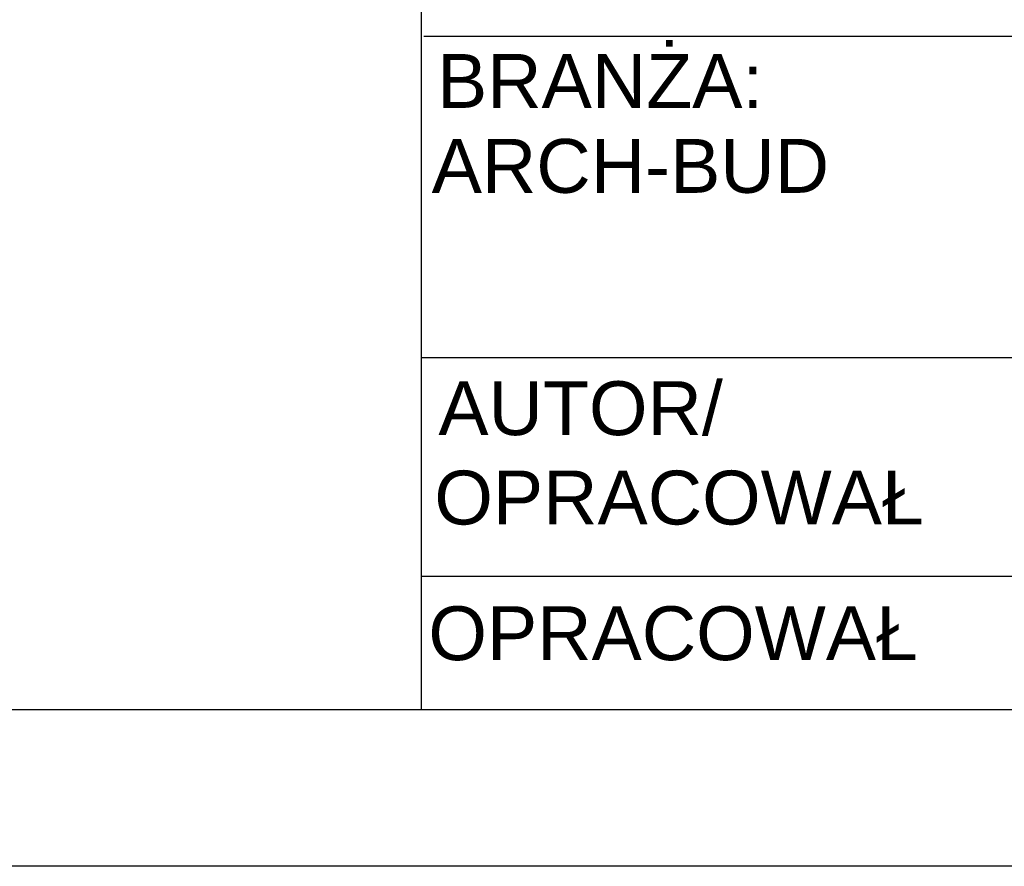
# Model space of a CAD drawing. Header units: millimetres. Extents: x 884 to 1304, y -359 to 61.
# Tile 2 of 10: x 1177 to 1209, y -359 to -332. Entities that reach past the tile are written whole.
import ezdxf

# ---------------------------------------------------------------- set-up
doc = ezdxf.new("R2010")
doc.units = ezdxf.units.MM
doc.header["$XCLIPFRAME"] = 2
doc.layers.add('PDF_A-TABELKA', color=7, linetype='Continuous')
doc.layers.add('PDF_Text', color=7, linetype='Continuous')
doc.layers.add('SQ_TAB TEKST', color=8, linetype='Continuous', lineweight=0)
doc.styles.add('PDF Arial-BoldMT', font='arial.ttf')
doc.styles.add('PDF ArialMT', font='arial.ttf')
picture_1 = doc.add_image_def('image1.png', size_in_pixel=(6490, 4735))

# ---------------------------------------------------------------- blocks, each defined once
blk = doc.blocks.new('tabelka')
at = {"layer": 'PDF_A-TABELKA', "lineweight": 25}
for points in [[(26628.5, -28113.82), (26628.5, -27397.28), (25541.98, -27397.28), (25541.98, -28113.82)], [(25541.98, -27397.28), (25541.98, -28019.87)], [(26629.35, -27898.56), (25542.83, -27898.56)], [(26628.5, -28001.29), (25541.98, -28001.29)], [(26501.05, -28071.19), (25541.98, -28071.19)], [(26628.5, -28113.82), (25541.98, -28113.82)]]:
    blk.add_lwpolyline(points, dxfattribs=at)
at = {"layer": 'PDF_Text', "char_height": 17.217, "attachment_point": 4}
for s, insert, style in [('BRANŻA:', (25547.04, -27912.78), 'PDF ArialMT'), ('ARCH-BUD', (25545.34, -27940.06), 'PDF Arial-BoldMT'), ('AUTOR/', (25547.47, -28017.51), 'PDF ArialMT'), ('OPRACOWAŁ', (25546.19, -28046.07), 'PDF ArialMT'), ('OPRACOWAŁ', (25544.29, -28089.44), 'PDF ArialMT')]:
    blk.add_mtext(s, dxfattribs=dict(at, insert=insert, style=style))

msp = doc.modelspace()

# ---------------------------------------------------------------- linework, layer by layer
at = {"color": 7, "ltscale": 2}
for points in [[(883.818, -359.122), (883.818, 60.878), (1303.818, 60.878), (1303.818, -359.122)], [(893.818, -354.122), (893.818, 55.878), (1298.818, 55.878), (1298.818, -354.122)]]:
    msp.add_lwpolyline(points, close=True, dxfattribs=at)

# ---------------------------------------------------------------- block references
at = {"layer": 'SQ_TAB TEKST', "lineweight": 35, "xscale": 0.1, "yscale": 0.1, "zscale": 0.1}
msp.add_blockref('tabelka', (-1364.032, 2457.26), dxfattribs=at)

# ---------------------------------------------------------------- pictures from other files: only their frames are drawn
at = {"color": 18, "ltscale": 2, "true_color": 0x000000}
image = msp.add_image(picture_1, insert=(893.818, 55.878), size_in_units=(412.606, 301.031), rotation=-90, dxfattribs=at)
image.set_boundary_path([(-0.5, 73.163), (6448.513, 4734.5)])

doc.saveas('drawing.dxf')
